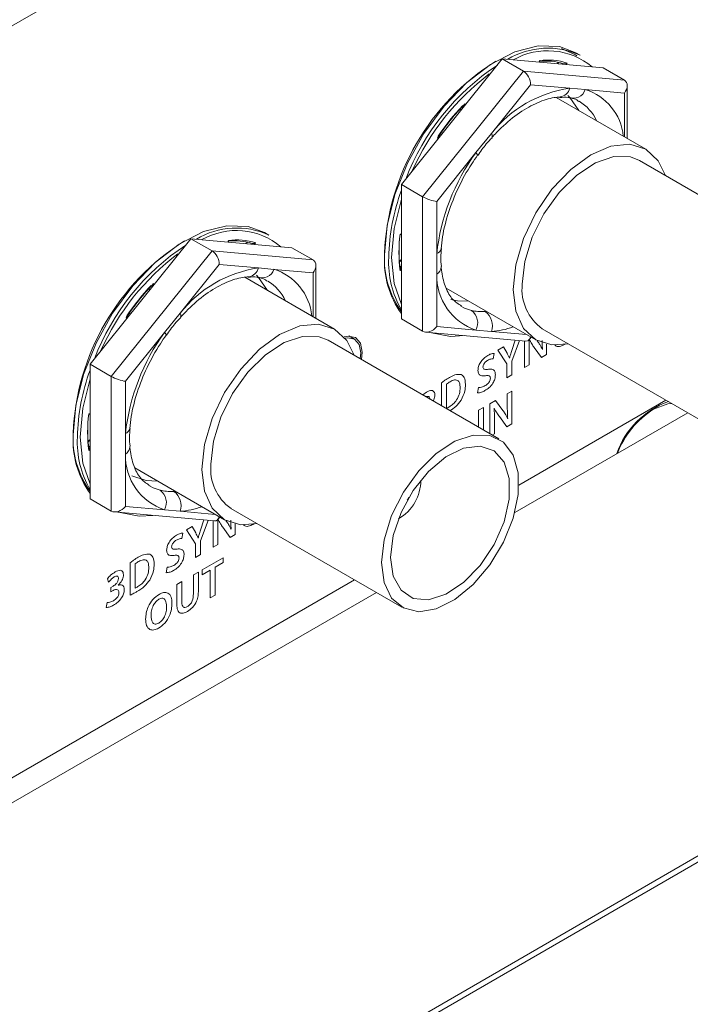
# Model space of a CAD drawing. Header units: millimetres. Extents: x 0 to 1118, y 0 to 864.
# Tile 25 of 146: x 300 to 308, y 128 to 140. Entities that reach past the tile are written whole.
import ezdxf

# ---------------------------------------------------------------- set-up
doc = ezdxf.new("R2010")
doc.units = ezdxf.units.MM

msp = doc.modelspace()

# ---------------------------------------------------------------- linework, layer by layer
at = {"color": 7, "linetype": 'Continuous', "lineweight": 15}
for p, q in [((324.979, 155.029), (276.291, 126.922)), ((277.15, 112.103), (329.197, 142.149)), ((329.227, 142.092), (277.179, 112.046)), ((306.595, 139.952), (306.542, 139.982)), ((305.622, 139.906), (304.362, 138.338)), ((305.887, 139.753), (305.622, 139.906)), ((306.883, 139.793), (305.622, 139.906)), ((306.089, 139.864), (306.092, 139.874)), ((306.317, 139.865), (306.307, 139.845)), ((306.431, 139.854), (306.421, 139.835)), ((304.627, 138.185), (305.887, 139.753)), ((305.887, 139.753), (307.148, 139.64)), ((307.148, 139.64), (306.883, 139.793)), ((305.976, 139.584), (305.486, 138.975)), ((306.465, 139.54), (305.976, 139.584)), ((307.184, 138.911), (307.184, 139.572)), ((306.658, 139.523), (306.465, 139.54)), ((307.148, 139.479), (306.658, 139.523)), ((307.416, 138.777), (306.295, 139.425)), ((306.338, 139.43), (306.344, 139.43)), ((305.098, 139.285), (305.107, 139.265)), ((305.486, 138.975), (305.293, 138.735)), ((304.837, 138.929), (304.826, 138.938)), ((305.491, 138.925), (305.492, 138.926)), ((305.293, 138.735), (304.804, 138.126)), ((309.468, 137.406), (307.335, 138.637)), ((304.627, 138.185), (304.362, 138.338)), ((304.362, 138.338), (304.362, 136.658)), ((304.627, 136.504), (304.627, 138.185)), ((304.804, 138.126), (304.804, 137.474)), ((302.706, 137.706), (302.653, 137.737)), ((304.352, 137.709), (304.362, 137.713)), ((301.733, 137.661), (300.473, 136.093)), ((301.998, 137.508), (301.733, 137.661)), ((302.993, 137.548), (301.733, 137.661)), ((302.2, 137.619), (302.203, 137.629)), ((302.428, 137.62), (302.418, 137.6)), ((302.541, 137.609), (302.532, 137.59)), ((300.738, 135.94), (301.998, 137.508)), ((301.998, 137.508), (303.259, 137.395)), ((303.259, 137.395), (302.993, 137.548)), ((304.804, 137.474), (304.804, 137.216)), ((304.858, 137.538), (304.858, 137.536)), ((304.362, 137.4), (304.336, 137.38)), ((302.087, 137.339), (301.597, 136.73)), ((302.576, 137.295), (302.087, 137.339)), ((302.769, 137.278), (302.576, 137.295)), ((303.259, 137.234), (302.769, 137.278)), ((303.295, 136.666), (303.295, 137.327)), ((304.858, 137.308), (304.857, 137.313)), ((303.527, 136.532), (302.406, 137.18)), ((302.449, 137.184), (302.454, 137.185)), ((304.804, 137.216), (304.804, 136.563)), ((301.209, 137.04), (301.217, 137.02)), ((304.921, 137.043), (306.041, 136.396)), ((301.597, 136.73), (301.404, 136.49)), ((300.948, 136.684), (300.937, 136.693)), ((301.602, 136.68), (301.603, 136.681)), ((304.627, 136.504), (304.362, 136.658)), ((301.404, 136.49), (300.915, 135.881)), ((304.663, 136.494), (305.918, 136.381)), ((304.804, 136.563), (305.293, 136.52)), ((305.293, 136.52), (305.486, 136.502)), ((306.122, 136.536), (308.255, 135.305)), ((305.579, 135.161), (303.446, 136.392)), ((303.777, 136.406), (303.707, 136.446)), ((305.959, 136.399), (305.983, 136.429)), ((305.639, 136.312), (305.566, 136.269)), ((305.566, 136.269), (305.677, 136.096)), ((305.681, 136.231), (305.639, 136.312)), ((306.02, 136.302), (306.112, 136.176)), ((306.124, 136.278), (306.123, 136.277)), ((305.507, 136.161), (305.522, 136.229)), ((305.712, 136.168), (305.711, 136.167)), ((305.74, 135.961), (305.74, 136.133)), ((305.958, 136.087), (305.958, 136.233)), ((306.112, 136.176), (306.176, 136.214)), ((300.738, 135.94), (300.473, 136.093)), ((300.473, 136.093), (300.473, 134.412)), ((305.677, 136.096), (305.677, 135.925)), ((305.9, 136.054), (305.958, 136.087)), ((300.738, 134.259), (300.738, 135.94)), ((300.915, 135.881), (300.915, 135.229)), ((305.677, 135.925), (305.74, 135.961)), ((304.925, 135.542), (304.925, 135.845)), ((305.326, 135.804), (305.312, 135.735)), ((305.742, 135.758), (305.684, 135.725)), ((305.742, 135.35), (305.742, 135.758)), ((305.538, 135.641), (305.466, 135.599)), ((305.629, 135.517), (305.538, 135.641)), ((305.684, 135.725), (305.684, 135.583)), ((305.83, 134.584), (307.667, 135.645)), ((305.388, 135.554), (305.325, 135.518)), ((305.521, 135.542), (305.522, 135.543)), ((300.463, 135.464), (300.473, 135.468)), ((305.586, 135.439), (305.678, 135.313)), ((305.69, 135.415), (305.689, 135.414)), ((307.938, 135.488), (305.78, 134.243)), ((300.969, 135.293), (300.969, 135.29)), ((305.524, 135.224), (305.524, 135.37)), ((305.678, 135.313), (305.742, 135.35)), ((300.473, 135.154), (300.447, 135.135)), ((300.915, 135.229), (300.915, 134.971)), ((300.969, 135.063), (300.968, 135.067)), ((300.915, 134.971), (300.915, 134.318)), ((301.032, 134.798), (302.152, 134.151)), ((300.738, 134.259), (300.473, 134.412)), ((300.915, 134.318), (301.404, 134.275)), ((301.404, 134.275), (301.597, 134.257)), ((302.233, 134.291), (304.366, 133.06)), ((300.774, 134.249), (302.029, 134.136)), ((302.07, 134.154), (302.094, 134.184)), ((301.75, 134.066), (301.677, 134.024)), ((301.677, 134.024), (301.788, 133.85)), ((301.792, 133.986), (301.75, 134.066)), ((302.131, 134.057), (302.223, 133.931)), ((302.235, 134.033), (302.234, 134.032)), ((301.618, 133.916), (301.633, 133.984)), ((301.823, 133.922), (301.822, 133.922)), ((302.069, 133.842), (302.069, 133.988)), ((302.223, 133.931), (302.287, 133.968)), ((301.788, 133.85), (301.788, 133.68)), ((301.851, 133.716), (301.851, 133.888)), ((302.011, 133.809), (302.069, 133.842)), ((301.788, 133.68), (301.851, 133.716)), ((302.137, 133.677), (301.872, 133.524)), ((302.137, 133.616), (302.137, 133.677)), ((300.973, 133.615), (300.973, 133.209)), ((301.036, 133.297), (301.036, 133.6)), ((301.437, 133.559), (301.423, 133.489)), ((302.035, 133.558), (302.137, 133.616)), ((302.035, 133.21), (302.035, 133.558)), ((300.689, 133.414), (300.703, 133.37)), ((301.826, 133.498), (301.764, 133.462)), ((301.764, 133.462), (301.764, 133.225)), ((301.826, 133.266), (301.826, 133.498)), ((301.872, 133.524), (301.872, 133.464)), ((301.872, 133.464), (301.972, 133.522)), ((301.972, 133.522), (301.972, 133.174)), ((283.998, 121.981), (303.778, 133.4)), ((300.76, 133.321), (300.731, 133.304)), ((300.731, 133.304), (300.731, 133.25)), ((300.825, 133.332), (300.825, 133.333)), ((301.618, 133.378), (301.555, 133.342)), ((301.555, 133.342), (301.555, 133.109)), ((301.618, 133.141), (301.618, 133.378)), ((304.049, 133.243), (283.948, 121.639)), ((300.731, 133.25), (300.761, 133.267)), ((301.334, 133.219), (301.334, 133.219)), ((301.972, 133.174), (302.035, 133.21)), ((300.686, 133.118), (300.672, 133.056)), ((301.332, 133.158), (301.332, 133.158))]:
    msp.add_line(p, q, dxfattribs=at)
at = {"color": 9, "linetype": 'Continuous', "lineweight": 15}
for p, q in [((306.084, 139.865), (306.089, 139.884)), ((306.328, 139.863), (306.318, 139.844)), ((306.384, 139.838), (306.388, 139.846)), ((307.148, 138.932), (307.148, 139.479)), ((305.136, 139.301), (305.129, 139.318)), ((305.155, 139.345), (305.161, 139.332)), ((305.101, 139.288), (305.109, 139.268)), ((304.823, 138.912), (304.814, 138.92)), ((304.347, 137.717), (304.362, 137.723)), ((302.195, 137.62), (302.2, 137.639)), ((302.438, 137.618), (302.429, 137.599)), ((302.495, 137.593), (302.499, 137.601)), ((304.362, 137.389), (304.337, 137.37)), ((303.259, 136.687), (303.259, 137.234)), ((304.344, 137.304), (304.362, 137.318)), ((304.362, 137.273), (304.347, 137.262)), ((301.266, 137.1), (301.271, 137.087)), ((301.212, 137.043), (301.22, 137.023)), ((301.247, 137.056), (301.24, 137.073)), ((300.934, 136.667), (300.925, 136.675)), ((305.486, 136.502), (305.925, 136.463)), ((305.74, 136.133), (305.838, 136.389)), ((305.784, 136.393), (305.742, 136.266)), ((305.9, 136.383), (305.9, 136.054)), ((306.063, 136.38), (306.059, 136.386)), ((306.176, 136.214), (306.176, 136.344)), ((304.862, 135.861), (304.862, 135.574)), ((304.676, 135.744), (304.628, 135.71)), ((305.325, 135.518), (305.325, 135.307)), ((305.388, 135.271), (305.388, 135.554)), ((305.466, 135.599), (305.466, 135.226)), ((300.458, 135.472), (300.473, 135.478)), ((300.473, 135.144), (300.448, 135.125)), ((305.496, 135.208), (305.524, 135.224)), ((300.455, 135.059), (300.473, 135.072)), ((300.473, 135.028), (300.458, 135.017)), ((301.597, 134.257), (302.036, 134.218)), ((301.894, 134.148), (301.853, 134.021)), ((301.851, 133.888), (301.949, 134.143)), ((302.011, 134.138), (302.011, 133.809)), ((302.174, 134.135), (302.17, 134.141)), ((302.287, 133.968), (302.287, 134.099))]:
    msp.add_line(p, q, dxfattribs=at)
at = {"color": 7, "linetype": 'Continuous', "lineweight": 15, "flags": 128}
for points in [[(306.542, 139.982), (306.338, 140.059), (306.07, 140.069), (305.778, 139.994), (305.476, 139.838), (305.177, 139.609), (304.895, 139.317), (304.644, 138.976), (304.436, 138.602), (304.28, 138.212), (304.183, 137.824), (304.15, 137.458)], [(306.363, 140.034), (306.538, 139.955), (306.555, 139.944)], [(306.58, 139.26), (306.467, 139.423), (306.44, 139.449)], [(305.757, 137.025), (305.79, 137.335), (305.887, 137.662), (306.041, 137.984), (306.243, 138.278), (306.477, 138.526), (306.729, 138.709), (306.98, 138.816), (307.215, 138.84), (307.416, 138.777), (307.571, 138.634), (307.659, 138.45)], [(305.871, 137.092), (305.903, 137.377), (305.996, 137.678), (306.143, 137.973), (306.334, 138.238), (306.554, 138.456), (306.787, 138.608), (307.016, 138.686), (307.223, 138.681), (307.335, 138.637)], [(304.362, 138.156), (304.271, 137.789), (304.239, 137.427)], [(302.653, 137.737), (302.449, 137.814), (302.181, 137.823), (301.889, 137.749), (301.587, 137.593), (301.288, 137.364), (301.006, 137.072), (300.755, 136.731), (300.547, 136.356), (300.391, 135.966), (300.294, 135.579), (300.261, 135.212)], [(304.239, 137.427), (304.271, 137.102), (304.362, 136.84)], [(302.691, 137.015), (302.578, 137.177), (302.551, 137.204)], [(306.446, 136.349), (306.243, 136.334), (306.041, 136.396), (305.887, 136.539), (305.79, 136.754), (305.757, 137.025)], [(304.981, 136.903), (305.062, 136.884), (305.205, 136.879)], [(301.867, 134.78), (301.901, 135.09), (301.998, 135.417), (302.152, 135.739), (302.354, 136.033), (302.588, 136.281), (302.84, 136.464), (303.091, 136.571), (303.326, 136.595), (303.527, 136.532), (303.682, 136.389), (303.77, 136.205)], [(304.737, 136.487), (304.974, 136.44), (305.144, 136.451)], [(301.982, 134.846), (302.014, 135.132), (302.107, 135.433), (302.254, 135.727), (302.445, 135.993), (302.665, 136.21), (302.898, 136.363), (303.127, 136.441), (303.334, 136.436), (303.446, 136.392)], [(303.862, 136.152), (303.872, 136.245), (303.851, 136.357), (303.789, 136.428), (303.697, 136.445), (303.646, 136.434)], [(303.847, 136.16), (303.854, 136.234), (303.834, 136.34), (303.777, 136.406), (303.691, 136.423), (303.66, 136.417)], [(300.473, 135.911), (300.382, 135.544), (300.35, 135.182)], [(307.741, 135.602), (307.689, 135.597), (307.509, 135.53)], [(300.35, 135.182), (300.382, 134.857), (300.473, 134.595)], [(304.115, 133.615), (304.147, 133.901), (304.24, 134.202), (304.387, 134.496), (304.578, 134.762), (304.798, 134.979), (305.031, 135.132), (305.26, 135.209), (305.467, 135.205), (305.638, 135.119), (305.759, 134.959), (305.822, 134.736), (305.822, 134.466), (305.759, 134.17), (305.638, 133.869), (305.467, 133.587), (305.26, 133.343), (305.031, 133.156), (304.798, 133.04), (304.578, 133.003), (304.387, 133.049), (304.24, 133.173), (304.147, 133.366), (304.115, 133.615)], [(304.227, 133.68), (304.26, 133.953), (304.357, 134.24), (304.508, 134.515), (304.7, 134.754), (304.917, 134.936), (305.138, 135.045), (305.345, 135.071), (305.519, 135.011), (305.644, 134.871), (305.71, 134.664), (305.71, 134.408), (305.644, 134.125), (305.519, 133.84), (305.345, 133.58), (305.138, 133.367), (304.917, 133.22), (304.7, 133.152), (304.508, 133.169), (304.357, 133.27), (304.26, 133.445), (304.227, 133.68)], [(302.557, 134.104), (302.354, 134.089), (302.152, 134.151), (301.998, 134.294), (301.901, 134.509), (301.867, 134.78)], [(300.994, 134.701), (301.173, 134.639), (301.316, 134.633)], [(304.456, 134.433), (304.446, 134.414), (304.435, 134.396)], [(300.848, 134.242), (301.085, 134.195), (301.255, 134.205)]]:
    msp.add_lwpolyline(points, dxfattribs=at)
at = {"color": 9, "linetype": 'Continuous', "lineweight": 15, "flags": 128}
for points in [[(305.492, 138.926), (305.495, 138.929), (305.497, 138.94), (305.495, 138.956), (305.486, 138.975)], [(305.313, 138.702), (305.313, 138.703), (305.312, 138.71), (305.305, 138.721), (305.293, 138.735)], [(301.603, 136.681), (301.606, 136.684), (301.608, 136.695), (301.605, 136.711), (301.597, 136.73)], [(305.104, 136.818), (305.15, 136.795), (305.237, 136.765)], [(301.424, 136.457), (301.424, 136.458), (301.423, 136.465), (301.416, 136.476), (301.404, 136.49)], [(301.215, 134.573), (301.261, 134.55), (301.348, 134.52)]]:
    msp.add_lwpolyline(points, dxfattribs=at)
at = {"color": 7, "linetype": 'Continuous', "lineweight": 15}
for centre, radius, start, end in [((306.192, 139.069), 0.971, 65.4417, 121.0778), ((306.189, 139.141), 0.867, 50.0516, 119.7295), ((307.137, 137.35), 2.99, 122.2402, 177.5505), ((307.217, 137.322), 3.004, 123.5501, 158.8607), ((306.171, 139.15), 0.729, 72.7255, 97.0553), ((306.196, 139.151), 0.741, 71.5097, 98.2712), ((307.33, 137.245), 3.101, 127.1152, 155.9582), ((306.689, 138.022), 1.535, 98.4033, 141.5914), ((306.512, 139.57), 0.154, 245.6141, 342.0748), ((307.265, 137.3), 2.938, 135.8846, 146.5263), ((307.227, 137.322), 2.9, 136.3723, 146.0386), ((307.389, 137.196), 2.6, 143.7143, 173.8743), ((306.803, 137.37), 2.6, 159.8686, 178.7523), ((302.302, 136.823), 0.971, 65.4417, 121.0778), ((302.3, 136.896), 0.867, 50.0515, 119.7295), ((306.047, 137.489), 1.716, 172.3764, 187.6236), ((303.248, 135.105), 2.99, 122.2544, 177.5494), ((302.282, 136.905), 0.729, 72.7255, 97.0553), ((302.307, 136.906), 0.741, 71.5098, 98.2711), ((306.025, 137.508), 1.693, 173.0753, 186.9247), ((303.328, 135.077), 3.004, 123.5502, 158.8607), ((303.441, 135), 3.101, 127.1153, 155.958), ((305.286, 137.414), 1.137, 176.7842, 215.6434), ((305.303, 137.393), 1.154, 176.8082, 215.3738), ((305.406, 137.37), 1.204, 177.3043, 209.8353), ((302.8, 135.777), 1.535, 98.4033, 141.5914), ((302.623, 137.325), 0.154, 245.614, 342.0749), ((303.376, 135.055), 2.938, 135.8846, 146.5263), ((305.516, 137.196), 0.712, 178.4157, 251.7855), ((303.337, 135.077), 2.9, 136.3723, 146.0386), ((306.472, 137.029), 0.604, 174.0672, 234.6207), ((305.123, 136.61), 0.192, 331.8684, 53.6843), ((305.284, 136.575), 0.215, 340.3313, 54.4195), ((303.5, 134.951), 2.6, 143.7144, 173.8743), ((302.914, 135.125), 2.6, 159.8684, 178.7524), ((308.048, 134.631), 1.055, 109.339, 160.8483), ((308.126, 134.568), 1.143, 122.6615, 158.7768), ((302.158, 135.244), 1.716, 172.3761, 187.6239), ((302.136, 135.263), 1.693, 173.075, 186.925), ((301.397, 135.169), 1.137, 176.7841, 215.6434), ((301.414, 135.148), 1.154, 176.8081, 215.3738), ((301.517, 135.125), 1.204, 177.304, 209.8356), ((301.627, 134.951), 0.712, 178.4158, 251.7855), ((302.583, 134.784), 0.604, 174.0674, 234.6205), ((304.052, 134.642), 0.552, 299.5577, 0.4477), ((301.234, 134.365), 0.192, 331.8684, 53.684), ((301.395, 134.33), 0.215, 340.3313, 54.4195)]:
    msp.add_arc(centre, radius, start, end, dxfattribs=at)
at = {"color": 9, "linetype": 'Continuous', "lineweight": 15}
for centre, radius, start, end in [((306.324, 139.574), 0.145, 277.9099, 346.7067), ((306.455, 138.873), 0.682, 5.7595, 72.596), ((306.295, 138.901), 0.556, 24.6536, 59.0006), ((304.778, 137.551), 0.0813, 288.28, 349.1626), ((302.434, 137.329), 0.145, 277.9098, 346.7067), ((302.565, 136.628), 0.682, 5.7595, 72.596), ((304.755, 137.307), 0.103, 298.361, 0.5333), ((302.406, 136.655), 0.556, 24.6537, 59.0005), ((305.425, 137.465), 0.965, 273.6305, 290.1625), ((300.889, 135.306), 0.0813, 288.2804, 349.1621), ((300.865, 135.062), 0.103, 298.361, 0.5333), ((301.536, 135.22), 0.965, 273.6306, 290.1625)]:
    msp.add_arc(centre, radius, start, end, dxfattribs=at)
at = {"color": 7, "linetype": 'Continuous', "lineweight": 15}
for centre, major_axis, ratio, start_param, end_param in [((305.887, 139.635), (-0.053, 0.125), 0.565758, 4.067595, 5.638391), ((307.059, 139.53), (0.105, 0.096), 0.697875, 4.92971, 6.500507), ((304.715, 138.177), (0.125, -0.044), 0.218312, 4.003708, 5.574505), ((301.998, 137.39), (-0.053, 0.125), 0.565758, 4.067595, 5.638391), ((303.17, 137.285), (0.105, 0.096), 0.697875, 4.92971, 6.500507), ((304.715, 136.614), (0.105, 0.096), 0.697875, 3.358914, 4.92971), ((305.887, 136.51), (-0.053, 0.125), 0.565758, 2.847554, 3.854896), ((300.826, 135.932), (0.125, -0.044), 0.218312, 4.003708, 5.574505), ((300.826, 134.369), (0.105, 0.096), 0.697875, 3.358914, 4.92971), ((301.998, 134.265), (-0.053, 0.125), 0.565758, 2.847554, 3.854896)]:
    msp.add_ellipse(centre, major_axis=major_axis, ratio=ratio, start_param=start_param, end_param=end_param, dxfattribs=at)
for points, knots in [([(306.089, 139.884), (306.089, 139.884), (306.09, 139.882), (306.092, 139.878), (306.092, 139.875), (306.091, 139.874)], [0, 0, 0, 0, 0.022297, 0.538236, 1, 1, 1, 1]), ([(306.431, 139.854), (306.43, 139.854), (306.428, 139.852), (306.421, 139.848), (306.41, 139.844), (306.401, 139.843), (306.393, 139.844), (306.39, 139.846), (306.388, 139.846)], [0, 0, 0, 0, 0.010464, 0.253307, 0.527673, 0.723699, 0.861483, 1, 1, 1, 1]), ([(305.493, 138.926), (305.531, 138.967), (305.642, 139.084), (305.837, 139.242), (306.066, 139.369), (306.234, 139.421), (306.318, 139.428), (306.342, 139.43)], [0, 0, 0, 0, 0.134469, 0.39244, 0.648445, 0.902418, 1, 1, 1, 1]), ([(306.339, 139.423), (306.376, 139.427), (306.429, 139.433), (306.468, 139.418), (306.48, 139.413)], [0, 0, 0, 0, 0.706379, 1, 1, 1, 1]), ([(306.481, 139.418), (306.506, 139.412), (306.541, 139.404), (306.567, 139.382), (306.574, 139.376)], [0, 0, 0, 0, 0.728017, 1, 1, 1, 1]), ([(305.316, 138.699), (305.35, 138.749), (305.405, 138.831), (305.47, 138.896), (305.495, 138.922)], [0, 0, 0, 0, 0.613787, 1, 1, 1, 1]), ([(304.858, 137.536), (304.863, 137.585), (304.878, 137.729), (304.943, 137.987), (305.067, 138.298), (305.199, 138.538), (305.288, 138.667), (305.313, 138.702)], [0, 0, 0, 0, 0.13217, 0.38717, 0.643773, 0.901332, 1, 1, 1, 1]), ([(302.2, 137.639), (302.2, 137.639), (302.201, 137.637), (302.203, 137.633), (302.203, 137.63), (302.202, 137.629)], [0, 0, 0, 0, 0.0222944, 0.5382287, 1, 1, 1, 1]), ([(302.541, 137.609), (302.541, 137.609), (302.538, 137.607), (302.532, 137.603), (302.521, 137.599), (302.511, 137.598), (302.504, 137.599), (302.5, 137.6), (302.499, 137.601)], [0, 0, 0, 0, 0.010465, 0.253307, 0.527674, 0.723699, 0.861482, 1, 1, 1, 1]), ([(304.863, 137.314), (304.858, 137.351), (304.848, 137.419), (304.859, 137.501), (304.864, 137.538)], [0, 0, 0, 0, 0.558276, 1, 1, 1, 1]), ([(304.347, 137.301), (304.347, 137.301), (304.349, 137.299), (304.351, 137.294), (304.353, 137.285), (304.351, 137.273), (304.349, 137.265), (304.347, 137.262), (304.347, 137.262)], [0, 0, 0, 0, 0.047709, 0.200024, 0.416705, 0.719997, 0.988405, 1, 1, 1, 1]), ([(305.113, 136.82), (305.074, 136.844), (304.996, 136.893), (304.912, 137.04), (304.87, 137.191), (304.86, 137.288), (304.858, 137.309)], [0, 0, 0, 0, 0.304459, 0.615667, 0.917359, 1, 1, 1, 1]), ([(301.604, 136.681), (301.642, 136.721), (301.753, 136.839), (301.948, 136.997), (302.177, 137.124), (302.345, 137.175), (302.429, 137.183), (302.453, 137.185)], [0, 0, 0, 0, 0.134469, 0.39244, 0.648445, 0.902418, 1, 1, 1, 1]), ([(302.45, 137.178), (302.487, 137.182), (302.54, 137.188), (302.579, 137.173), (302.591, 137.168)], [0, 0, 0, 0, 0.706379, 1, 1, 1, 1]), ([(302.592, 137.172), (302.617, 137.167), (302.651, 137.159), (302.678, 137.137), (302.685, 137.131)], [0, 0, 0, 0, 0.728016, 1, 1, 1, 1]), ([(305.237, 136.765), (305.263, 136.76), (305.318, 136.749), (305.378, 136.75), (305.409, 136.75)], [0, 0, 0, 0, 0.473304, 1, 1, 1, 1]), ([(301.427, 136.454), (301.461, 136.504), (301.516, 136.586), (301.581, 136.651), (301.606, 136.677)], [0, 0, 0, 0, 0.613787, 1, 1, 1, 1]), ([(300.969, 135.29), (300.974, 135.34), (300.989, 135.483), (301.054, 135.741), (301.178, 136.053), (301.31, 136.293), (301.399, 136.422), (301.424, 136.457)], [0, 0, 0, 0, 0.13217, 0.38717, 0.643774, 0.901332, 1, 1, 1, 1]), ([(305.958, 136.233), (305.958, 136.266), (305.958, 136.324), (305.956, 136.38), (305.955, 136.405)], [0, 0, 0, 0, 0.560014, 1, 1, 1, 1]), ([(305.956, 136.406), (305.967, 136.386), (305.987, 136.349), (306.01, 136.316), (306.02, 136.302)], [0, 0, 0, 0, 0.559949, 1, 1, 1, 1]), ([(306.123, 136.277), (306.113, 136.298), (306.095, 136.335), (306.073, 136.366), (306.063, 136.38)], [0, 0, 0, 0, 0.55996, 1, 1, 1, 1]), ([(305.742, 136.266), (305.736, 136.248), (305.725, 136.215), (305.716, 136.182), (305.712, 136.168)], [0, 0, 0, 0, 0.560013, 1, 1, 1, 1]), ([(305.44, 136.202), (305.423, 136.191), (305.39, 136.169), (305.349, 136.119), (305.322, 136.063), (305.32, 136.031), (305.318, 136.015)], [0, 0, 0, 0, 0.280833, 0.560177, 0.779991, 1, 1, 1, 1]), ([(305.381, 136.058), (305.381, 136.064), (305.382, 136.077), (305.392, 136.096), (305.41, 136.122), (305.427, 136.133), (305.439, 136.141)], [0, 0, 0, 0, 0.1866576, 0.3738004, 0.5606328, 1, 1, 1, 1]), ([(305.439, 136.141), (305.452, 136.148), (305.476, 136.16), (305.498, 136.161), (305.507, 136.161)], [0, 0, 0, 0, 0.559935, 1, 1, 1, 1]), ([(305.522, 136.229), (305.508, 136.228), (305.481, 136.225), (305.453, 136.209), (305.44, 136.202)], [0, 0, 0, 0, 0.559272, 1, 1, 1, 1]), ([(305.711, 136.167), (305.705, 136.179), (305.696, 136.201), (305.686, 136.222), (305.681, 136.231)], [0, 0, 0, 0, 0.559983, 1, 1, 1, 1]), ([(305.318, 136.015), (305.32, 136), (305.323, 135.969), (305.358, 135.946), (305.391, 135.948), (305.411, 135.95)], [0, 0, 0, 0, 0.279603, 0.559177, 1, 1, 1, 1]), ([(305.448, 136.03), (305.431, 136.028), (305.408, 136.025), (305.383, 136.035), (305.382, 136.051), (305.381, 136.058)], [0, 0, 0, 0, 0.561943, 0.781384, 1, 1, 1, 1]), ([(305.536, 135.96), (305.535, 135.975), (305.532, 136.006), (305.5, 136.034), (305.468, 136.031), (305.448, 136.03)], [0, 0, 0, 0, 0.279922, 0.559355, 1, 1, 1, 1]), ([(304.963, 135.927), (304.944, 135.916), (304.91, 135.896), (304.877, 135.871), (304.862, 135.861)], [0, 0, 0, 0, 0.560026, 1, 1, 1, 1]), ([(304.925, 135.845), (304.933, 135.851), (304.948, 135.862), (304.962, 135.871), (304.969, 135.875)], [0, 0, 0, 0, 0.559764, 1, 1, 1, 1]), ([(305.108, 135.966), (305.083, 135.967), (305.037, 135.969), (304.986, 135.94), (304.963, 135.927)], [0, 0, 0, 0, 0.5578966, 1, 1, 1, 1]), ([(304.969, 135.875), (304.988, 135.885), (305.026, 135.904), (305.072, 135.892), (305.093, 135.851), (305.094, 135.818), (305.095, 135.801)], [0, 0, 0, 0, 0.280533, 0.558949, 0.779068, 1, 1, 1, 1]), ([(305.162, 135.842), (305.16, 135.874), (305.157, 135.931), (305.123, 135.955), (305.108, 135.966)], [0, 0, 0, 0, 0.560358, 1, 1, 1, 1]), ([(305.405, 135.763), (305.423, 135.774), (305.458, 135.797), (305.504, 135.849), (305.532, 135.909), (305.534, 135.943), (305.536, 135.96)], [0, 0, 0, 0, 0.281089, 0.560176, 0.780102, 1, 1, 1, 1]), ([(305.473, 135.919), (305.473, 135.912), (305.472, 135.898), (305.462, 135.876), (305.442, 135.848), (305.423, 135.835), (305.409, 135.826)], [0, 0, 0, 0, 0.187002, 0.373647, 0.560631, 1, 1, 1, 1]), ([(305.411, 135.95), (305.427, 135.953), (305.45, 135.956), (305.471, 135.941), (305.473, 135.926), (305.473, 135.919)], [0, 0, 0, 0, 0.560719, 0.780429, 1, 1, 1, 1]), ([(304.779, 135.71), (304.778, 135.721), (304.777, 135.741), (304.761, 135.76), (304.729, 135.77), (304.698, 135.755), (304.676, 135.744)], [0, 0, 0, 0, 0.1870355, 0.3739223, 0.5609738, 1, 1, 1, 1]), ([(305.095, 135.801), (305.094, 135.776), (305.091, 135.727), (305.058, 135.649), (305.009, 135.593), (304.977, 135.572), (304.961, 135.561)], [0, 0, 0, 0, 0.280841, 0.559178, 0.779171, 1, 1, 1, 1]), ([(305.108, 135.643), (305.126, 135.682), (305.159, 135.75), (305.161, 135.814), (305.162, 135.842)], [0, 0, 0, 0, 0.5579716, 1, 1, 1, 1]), ([(305.312, 135.735), (305.329, 135.736), (305.359, 135.738), (305.391, 135.755), (305.405, 135.763)], [0, 0, 0, 0, 0.559242, 1, 1, 1, 1]), ([(305.409, 135.826), (305.393, 135.818), (305.364, 135.804), (305.338, 135.804), (305.326, 135.804)], [0, 0, 0, 0, 0.559754, 1, 1, 1, 1]), ([(304.961, 135.561), (304.954, 135.557), (304.942, 135.55), (304.93, 135.545), (304.925, 135.542)], [0, 0, 0, 0, 0.560099, 1, 1, 1, 1]), ([(305.524, 135.37), (305.524, 135.403), (305.524, 135.461), (305.522, 135.517), (305.521, 135.542)], [0, 0, 0, 0, 0.560014, 1, 1, 1, 1]), ([(305.522, 135.543), (305.533, 135.523), (305.553, 135.486), (305.576, 135.453), (305.586, 135.439)], [0, 0, 0, 0, 0.559957, 1, 1, 1, 1]), ([(305.689, 135.414), (305.679, 135.435), (305.661, 135.472), (305.639, 135.503), (305.629, 135.517)], [0, 0, 0, 0, 0.55996, 1, 1, 1, 1]), ([(305.684, 135.583), (305.685, 135.551), (305.685, 135.494), (305.689, 135.439), (305.69, 135.415)], [0, 0, 0, 0, 0.559997, 1, 1, 1, 1]), ([(300.974, 135.069), (300.968, 135.106), (300.959, 135.174), (300.97, 135.256), (300.974, 135.292)], [0, 0, 0, 0, 0.558276, 1, 1, 1, 1]), ([(300.458, 135.056), (300.458, 135.056), (300.46, 135.054), (300.462, 135.049), (300.464, 135.04), (300.462, 135.028), (300.459, 135.02), (300.458, 135.017), (300.458, 135.017)], [0, 0, 0, 0, 0.047708, 0.200025, 0.416707, 0.720002, 0.988412, 1, 1, 1, 1]), ([(301.223, 134.575), (301.185, 134.599), (301.107, 134.648), (301.023, 134.795), (300.981, 134.946), (300.971, 135.043), (300.969, 135.064)], [0, 0, 0, 0, 0.3044587, 0.6156665, 0.9173587, 1, 1, 1, 1]), ([(301.348, 134.52), (301.374, 134.515), (301.429, 134.503), (301.489, 134.504), (301.52, 134.505)], [0, 0, 0, 0, 0.473304, 1, 1, 1, 1]), ([(302.069, 133.988), (302.069, 134.021), (302.069, 134.079), (302.067, 134.135), (302.066, 134.16)], [0, 0, 0, 0, 0.560014, 1, 1, 1, 1]), ([(302.067, 134.161), (302.078, 134.141), (302.098, 134.104), (302.121, 134.071), (302.131, 134.057)], [0, 0, 0, 0, 0.559949, 1, 1, 1, 1]), ([(302.234, 134.032), (302.224, 134.053), (302.206, 134.09), (302.184, 134.121), (302.174, 134.135)], [0, 0, 0, 0, 0.559959, 1, 1, 1, 1]), ([(301.551, 133.957), (301.534, 133.946), (301.501, 133.924), (301.46, 133.874), (301.433, 133.817), (301.431, 133.786), (301.429, 133.77)], [0, 0, 0, 0, 0.280832, 0.560177, 0.779991, 1, 1, 1, 1]), ([(301.55, 133.896), (301.563, 133.903), (301.587, 133.915), (301.609, 133.916), (301.618, 133.916)], [0, 0, 0, 0, 0.559936, 1, 1, 1, 1]), ([(301.633, 133.984), (301.618, 133.983), (301.592, 133.98), (301.564, 133.964), (301.551, 133.957)], [0, 0, 0, 0, 0.559274, 1, 1, 1, 1]), ([(301.822, 133.922), (301.816, 133.934), (301.807, 133.956), (301.797, 133.977), (301.792, 133.986)], [0, 0, 0, 0, 0.559983, 1, 1, 1, 1]), ([(301.853, 134.021), (301.847, 134.003), (301.836, 133.97), (301.827, 133.937), (301.823, 133.922)], [0, 0, 0, 0, 0.560013, 1, 1, 1, 1]), ([(301.492, 133.813), (301.492, 133.819), (301.493, 133.832), (301.503, 133.851), (301.521, 133.876), (301.538, 133.888), (301.55, 133.896)], [0, 0, 0, 0, 0.186659, 0.373802, 0.560635, 1, 1, 1, 1]), ([(301.559, 133.785), (301.542, 133.783), (301.519, 133.779), (301.494, 133.79), (301.492, 133.805), (301.492, 133.813)], [0, 0, 0, 0, 0.561944, 0.781384, 1, 1, 1, 1]), ([(301.647, 133.715), (301.646, 133.73), (301.643, 133.761), (301.611, 133.789), (301.579, 133.786), (301.559, 133.785)], [0, 0, 0, 0, 0.279922, 0.559355, 1, 1, 1, 1]), ([(301.074, 133.682), (301.055, 133.671), (301.021, 133.651), (300.988, 133.626), (300.973, 133.615)], [0, 0, 0, 0, 0.56002, 1, 1, 1, 1]), ([(301.219, 133.721), (301.194, 133.722), (301.148, 133.723), (301.097, 133.695), (301.074, 133.682)], [0, 0, 0, 0, 0.557896, 1, 1, 1, 1]), ([(301.273, 133.597), (301.271, 133.629), (301.268, 133.686), (301.234, 133.71), (301.219, 133.721)], [0, 0, 0, 0, 0.560357, 1, 1, 1, 1]), ([(301.429, 133.77), (301.431, 133.755), (301.434, 133.724), (301.469, 133.7), (301.502, 133.703), (301.522, 133.705)], [0, 0, 0, 0, 0.279603, 0.559177, 1, 1, 1, 1]), ([(301.516, 133.518), (301.534, 133.529), (301.569, 133.552), (301.614, 133.604), (301.642, 133.664), (301.645, 133.698), (301.647, 133.715)], [0, 0, 0, 0, 0.28109, 0.560176, 0.780101, 1, 1, 1, 1]), ([(301.584, 133.673), (301.584, 133.667), (301.583, 133.653), (301.573, 133.631), (301.553, 133.603), (301.534, 133.59), (301.52, 133.581)], [0, 0, 0, 0, 0.187002, 0.373646, 0.560629, 1, 1, 1, 1]), ([(301.522, 133.705), (301.538, 133.707), (301.561, 133.711), (301.582, 133.696), (301.584, 133.681), (301.584, 133.673)], [0, 0, 0, 0, 0.560718, 0.780429, 1, 1, 1, 1]), ([(301.036, 133.6), (301.044, 133.606), (301.058, 133.617), (301.073, 133.626), (301.08, 133.63)], [0, 0, 0, 0, 0.559767, 1, 1, 1, 1]), ([(301.206, 133.556), (301.205, 133.531), (301.202, 133.482), (301.169, 133.404), (301.12, 133.348), (301.088, 133.327), (301.071, 133.316)], [0, 0, 0, 0, 0.280841, 0.55918, 0.779171, 1, 1, 1, 1]), ([(301.08, 133.63), (301.099, 133.639), (301.137, 133.658), (301.183, 133.647), (301.204, 133.606), (301.205, 133.573), (301.206, 133.556)], [0, 0, 0, 0, 0.280533, 0.558949, 0.779067, 1, 1, 1, 1]), ([(301.219, 133.398), (301.237, 133.436), (301.27, 133.505), (301.272, 133.569), (301.273, 133.597)], [0, 0, 0, 0, 0.5579716, 1, 1, 1, 1]), ([(301.52, 133.581), (301.504, 133.573), (301.475, 133.559), (301.449, 133.559), (301.437, 133.559)], [0, 0, 0, 0, 0.559752, 1, 1, 1, 1]), ([(300.787, 133.499), (300.767, 133.487), (300.733, 133.465), (300.702, 133.43), (300.689, 133.414)], [0, 0, 0, 0, 0.560293, 1, 1, 1, 1]), ([(300.703, 133.37), (300.716, 133.385), (300.737, 133.412), (300.762, 133.429), (300.773, 133.436)], [0, 0, 0, 0, 0.559867, 1, 1, 1, 1]), ([(300.828, 133.417), (300.826, 133.406), (300.823, 133.384), (300.796, 133.346), (300.774, 133.33), (300.76, 133.321)], [0, 0, 0, 0, 0.279415, 0.558871, 1, 1, 1, 1]), ([(300.773, 133.436), (300.78, 133.44), (300.795, 133.447), (300.814, 133.447), (300.826, 133.436), (300.827, 133.423), (300.828, 133.417)], [0, 0, 0, 0, 0.280978, 0.55989, 0.779974, 1, 1, 1, 1]), ([(300.89, 133.465), (300.889, 133.476), (300.887, 133.496), (300.872, 133.515), (300.84, 133.525), (300.809, 133.51), (300.787, 133.499)], [0, 0, 0, 0, 0.187035, 0.373921, 0.560973, 1, 1, 1, 1]), ([(300.825, 133.333), (300.834, 133.344), (300.854, 133.364), (300.876, 133.4), (300.888, 133.436), (300.889, 133.455), (300.89, 133.465)], [0, 0, 0, 0, 0.280306, 0.55949, 0.779692, 1, 1, 1, 1]), ([(301.423, 133.489), (301.44, 133.491), (301.47, 133.493), (301.502, 133.51), (301.516, 133.518)], [0, 0, 0, 0, 0.559244, 1, 1, 1, 1]), ([(300.9, 133.277), (300.898, 133.29), (300.896, 133.315), (300.876, 133.334), (300.851, 133.34), (300.833, 133.335), (300.825, 133.332)], [0, 0, 0, 0, 0.279932, 0.559144, 0.77952, 1, 1, 1, 1]), ([(301.071, 133.316), (301.065, 133.312), (301.053, 133.305), (301.041, 133.3), (301.036, 133.297)], [0, 0, 0, 0, 0.560101, 1, 1, 1, 1]), ([(301.058, 133.253), (301.091, 133.273), (301.148, 133.308), (301.197, 133.371), (301.219, 133.398)], [0, 0, 0, 0, 0.561095, 1, 1, 1, 1]), ([(300.761, 133.267), (300.771, 133.272), (300.79, 133.281), (300.814, 133.281), (300.83, 133.266), (300.832, 133.25), (300.833, 133.241)], [0, 0, 0, 0, 0.280524, 0.560739, 0.779937, 1, 1, 1, 1]), ([(300.833, 133.241), (300.831, 133.23), (300.829, 133.207), (300.803, 133.165), (300.779, 133.149), (300.764, 133.139)], [0, 0, 0, 0, 0.279342, 0.559297, 1, 1, 1, 1]), ([(300.767, 133.085), (300.784, 133.096), (300.819, 133.119), (300.864, 133.168), (300.895, 133.227), (300.898, 133.26), (300.9, 133.277)], [0, 0, 0, 0, 0.281114, 0.560772, 0.780393, 1, 1, 1, 1]), ([(300.973, 133.209), (300.989, 133.217), (301.017, 133.23), (301.046, 133.246), (301.058, 133.253)], [0, 0, 0, 0, 0.559919, 1, 1, 1, 1]), ([(301.334, 133.219), (301.307, 133.2), (301.255, 133.163), (301.199, 133.071), (301.172, 132.984), (301.169, 132.935), (301.167, 132.91)], [0, 0, 0, 0, 0.279674, 0.558643, 0.779059, 1, 1, 1, 1]), ([(301.332, 133.158), (301.349, 133.165), (301.383, 133.178), (301.422, 133.142), (301.426, 133.095), (301.429, 133.066)], [0, 0, 0, 0, 0.279702, 0.559461, 1, 1, 1, 1]), ([(301.496, 133.108), (301.494, 133.136), (301.49, 133.191), (301.45, 133.24), (301.393, 133.247), (301.354, 133.228), (301.334, 133.219)], [0, 0, 0, 0, 0.280331, 0.55967, 0.77947, 1, 1, 1, 1]), ([(301.688, 133.005), (301.71, 133.02), (301.755, 133.05), (301.805, 133.129), (301.824, 133.204), (301.825, 133.245), (301.826, 133.266)], [0, 0, 0, 0, 0.279979, 0.558113, 0.778683, 1, 1, 1, 1]), ([(301.764, 133.225), (301.762, 133.196), (301.761, 133.16), (301.739, 133.115), (301.72, 133.087), (301.702, 133.074), (301.69, 133.066)], [0, 0, 0, 0, 0.49886, 0.624639, 0.750331, 1, 1, 1, 1]), ([(300.672, 133.056), (300.689, 133.057), (300.719, 133.06), (300.752, 133.077), (300.767, 133.085)], [0, 0, 0, 0, 0.559082, 1, 1, 1, 1]), ([(300.764, 133.139), (300.749, 133.132), (300.722, 133.119), (300.697, 133.118), (300.686, 133.118)], [0, 0, 0, 0, 0.559682, 1, 1, 1, 1]), ([(301.234, 132.951), (301.235, 132.971), (301.238, 133.011), (301.257, 133.074), (301.292, 133.129), (301.319, 133.148), (301.332, 133.158)], [0, 0, 0, 0, 0.280913, 0.560975, 0.780155, 1, 1, 1, 1]), ([(301.328, 132.797), (301.355, 132.816), (301.408, 132.853), (301.466, 132.946), (301.492, 133.034), (301.495, 133.083), (301.496, 133.108)], [0, 0, 0, 0, 0.279706, 0.558606, 0.778974, 1, 1, 1, 1]), ([(301.429, 133.066), (301.428, 133.046), (301.426, 133.005), (301.406, 132.943), (301.372, 132.888), (301.345, 132.869), (301.332, 132.859)], [0, 0, 0, 0, 0.280939, 0.560979, 0.78026, 1, 1, 1, 1]), ([(301.555, 133.109), (301.556, 133.084), (301.558, 133.035), (301.586, 132.985), (301.636, 132.979), (301.67, 132.996), (301.688, 133.005)], [0, 0, 0, 0, 0.28125, 0.559873, 0.779481, 1, 1, 1, 1]), ([(301.69, 133.066), (301.678, 133.061), (301.66, 133.053), (301.642, 133.059), (301.621, 133.08), (301.619, 133.114), (301.618, 133.141)], [0, 0, 0, 0, 0.2492638, 0.3749457, 0.500745, 1, 1, 1, 1]), ([(301.332, 132.859), (301.315, 132.853), (301.281, 132.839), (301.241, 132.874), (301.237, 132.922), (301.234, 132.951)], [0, 0, 0, 0, 0.279561, 0.559488, 1, 1, 1, 1]), ([(301.167, 132.91), (301.169, 132.882), (301.174, 132.827), (301.212, 132.778), (301.269, 132.769), (301.309, 132.788), (301.328, 132.797)], [0, 0, 0, 0, 0.280451, 0.559833, 0.779582, 1, 1, 1, 1])]:
    msp.add_open_spline(points, degree=3, knots=knots, dxfattribs=at)
at = {"color": 9, "linetype": 'Continuous', "lineweight": 15}
for points, knots in [([(306.12, 136.389), (306.12, 136.376), (306.12, 136.338), (306.123, 136.302), (306.124, 136.278)], [0, 0, 0, 0, 0.3387085, 1, 1, 1, 1]), ([(306.28, 136.335), (306.285, 136.329), (306.302, 136.309), (306.353, 136.316), (306.394, 136.336), (306.415, 136.346)], [0, 0, 0, 0, 0.184845, 0.591743, 1, 1, 1, 1]), ([(304.671, 135.685), (304.675, 135.687), (304.687, 135.693), (304.703, 135.692), (304.715, 135.681), (304.716, 135.668), (304.717, 135.662)], [0, 0, 0, 0, 0.189324, 0.503787, 0.751925, 1, 1, 1, 1]), ([(304.757, 135.635), (304.76, 135.639), (304.769, 135.654), (304.777, 135.681), (304.778, 135.701), (304.779, 135.71)], [0, 0, 0, 0, 0.180929, 0.590367, 1, 1, 1, 1]), ([(304.968, 135.513), (304.993, 135.529), (305.043, 135.56), (305.086, 135.615), (305.108, 135.643)], [0, 0, 0, 0, 0.499439, 1, 1, 1, 1]), ([(302.23, 134.144), (302.231, 134.131), (302.231, 134.093), (302.234, 134.057), (302.235, 134.033)], [0, 0, 0, 0, 0.338708, 1, 1, 1, 1]), ([(302.391, 134.09), (302.396, 134.084), (302.413, 134.064), (302.464, 134.071), (302.505, 134.091), (302.526, 134.101)], [0, 0, 0, 0, 0.184845, 0.591742, 1, 1, 1, 1])]:
    msp.add_open_spline(points, degree=3, knots=knots, dxfattribs=at)

doc.saveas('drawing.dxf')
